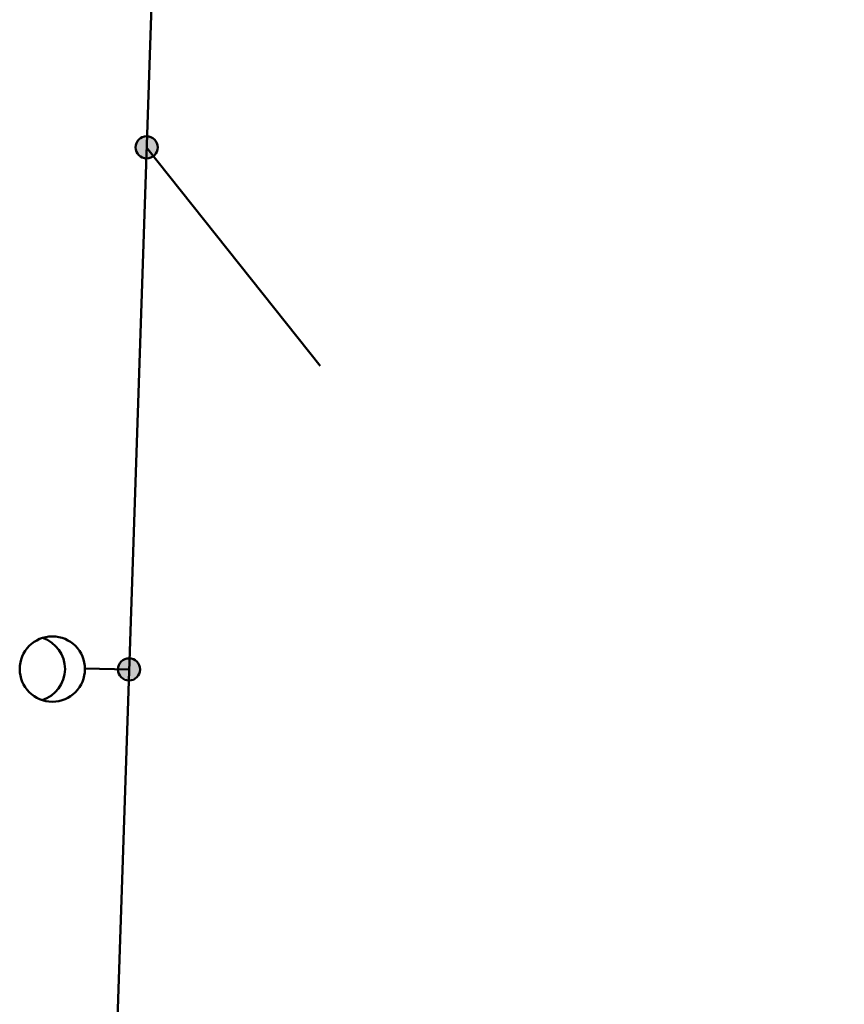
# Model space of a CAD drawing. Header units: millimetres. Extents: x 0 to 5880, y 0 to 297.
# Tile 11 of 35: x 1154 to 1177, y 122 to 150. Entities that reach past the tile are written whole.
import ezdxf

# ---------------------------------------------------------------- set-up
doc = ezdxf.new("R2010")
doc.units = ezdxf.units.MM
doc.linetypes.add('K5LT_BASIC', pattern=[0])
doc.layers.add('Системный слой', color=7, linetype='Continuous')

# ---------------------------------------------------------------- blocks, each defined once
blk = doc.blocks.new('U211')
at = {"layer": 'Системный слой'}
h = blk.add_hatch(color=7, dxfattribs=at)
h.paths.add_polyline_path([(1157.254, 146.464), (1157.124, 146.755), (1157.11, 146.748), (1157.096, 146.74), (1157.082, 146.732), (1157.069, 146.723), (1157.056, 146.714), (1157.044, 146.703), (1157.032, 146.693), (1157.021, 146.681), (1157.011, 146.669), (1157.001, 146.657), (1156.991, 146.644), (1156.983, 146.63), (1156.975, 146.617), (1156.967, 146.602), (1156.961, 146.588), (1156.955, 146.573), (1156.95, 146.558), (1156.946, 146.542), (1156.942, 146.527), (1156.939, 146.511), (1156.937, 146.495), (1156.936, 146.479), (1156.936, 146.463), (1156.936, 146.447), (1156.937, 146.431), (1156.939, 146.416), (1156.942, 146.4), (1156.946, 146.384), (1156.95, 146.369), (1156.955, 146.354), (1156.961, 146.339), (1156.968, 146.325), (1156.975, 146.31), (1156.983, 146.297), (1156.992, 146.283), (1157.001, 146.27), (1157.011, 146.258), (1157.022, 146.246), (1157.033, 146.235), (1157.045, 146.224), (1157.057, 146.214), (1157.07, 146.204), (1157.083, 146.195), (1157.097, 146.187), (1157.111, 146.179), (1157.125, 146.172), (1157.14, 146.166), (1157.155, 146.161), (1157.171, 146.156), (1157.186, 146.153), (1157.202, 146.15), (1157.218, 146.147), (1157.233, 146.146), (1157.249, 146.145), (1157.265, 146.145), (1157.281, 146.146), (1157.297, 146.148), (1157.313, 146.151), (1157.329, 146.154), (1157.344, 146.158), (1157.359, 146.163), (1157.374, 146.168), (1157.383, 146.172)])
h.paths.add_polyline_path([(1157.428, 146.732), (1157.414, 146.74), (1157.4, 146.748), (1157.385, 146.755), (1157.371, 146.761), (1157.356, 146.766), (1157.34, 146.771), (1157.325, 146.775), (1157.309, 146.778), (1157.294, 146.78), (1157.278, 146.782), (1157.262, 146.783), (1157.246, 146.783), (1157.23, 146.782), (1157.214, 146.78), (1157.198, 146.778), (1157.182, 146.774), (1157.167, 146.77), (1157.152, 146.766), (1157.137, 146.76), (1157.124, 146.755), (1157.254, 146.464), (1157.383, 146.172), (1157.398, 146.179), (1157.412, 146.187), (1157.426, 146.195), (1157.439, 146.204), (1157.452, 146.214), (1157.464, 146.224), (1157.476, 146.235), (1157.487, 146.246), (1157.498, 146.258), (1157.508, 146.27), (1157.517, 146.283), (1157.526, 146.297), (1157.534, 146.31), (1157.541, 146.324), (1157.548, 146.339), (1157.554, 146.354), (1157.559, 146.369), (1157.563, 146.384), (1157.567, 146.4), (1157.57, 146.416), (1157.572, 146.431), (1157.573, 146.447), (1157.573, 146.463), (1157.573, 146.479), (1157.572, 146.495), (1157.57, 146.511), (1157.567, 146.527), (1157.563, 146.542), (1157.559, 146.558), (1157.554, 146.573), (1157.548, 146.588), (1157.542, 146.602), (1157.534, 146.616), (1157.526, 146.63), (1157.518, 146.644), (1157.508, 146.657), (1157.498, 146.669), (1157.488, 146.681), (1157.477, 146.693), (1157.465, 146.703), (1157.453, 146.714), (1157.44, 146.723)])
at = {"layer": 'Системный слой', "color": 7, "linetype": 'K5LT_BASIC', "lineweight": 50}
blk.add_circle((1157.254, 146.464), 0.319, dxfattribs=at)
blk = doc.blocks.new('U283')
at = {"layer": 'Системный слой'}
h = blk.add_hatch(color=7, dxfattribs=at)
h.paths.add_polyline_path([(1156.751, 131.472), (1156.621, 131.763), (1156.607, 131.757), (1156.592, 131.749), (1156.579, 131.741), (1156.566, 131.732), (1156.553, 131.722), (1156.541, 131.712), (1156.529, 131.701), (1156.518, 131.69), (1156.507, 131.678), (1156.497, 131.665), (1156.488, 131.652), (1156.479, 131.639), (1156.471, 131.625), (1156.464, 131.611), (1156.457, 131.596), (1156.451, 131.581), (1156.446, 131.566), (1156.442, 131.551), (1156.438, 131.535), (1156.436, 131.52), (1156.434, 131.504), (1156.433, 131.488), (1156.432, 131.472), (1156.433, 131.456), (1156.434, 131.44), (1156.436, 131.424), (1156.439, 131.408), (1156.442, 131.393), (1156.447, 131.377), (1156.452, 131.362), (1156.458, 131.347), (1156.464, 131.333), (1156.472, 131.319), (1156.48, 131.305), (1156.488, 131.292), (1156.498, 131.279), (1156.508, 131.266), (1156.518, 131.254), (1156.53, 131.243), (1156.541, 131.232), (1156.554, 131.222), (1156.567, 131.212), (1156.58, 131.203), (1156.593, 131.195), (1156.608, 131.188), (1156.622, 131.181), (1156.637, 131.175), (1156.652, 131.169), (1156.667, 131.165), (1156.683, 131.161), (1156.698, 131.158), (1156.714, 131.156), (1156.73, 131.154), (1156.746, 131.154), (1156.762, 131.154), (1156.778, 131.155), (1156.794, 131.156), (1156.809, 131.159), (1156.825, 131.162), (1156.841, 131.166), (1156.856, 131.171), (1156.871, 131.177), (1156.88, 131.181)])
h.paths.add_polyline_path([(1156.924, 131.74), (1156.91, 131.748), (1156.896, 131.756), (1156.882, 131.763), (1156.867, 131.769), (1156.852, 131.775), (1156.837, 131.779), (1156.822, 131.783), (1156.806, 131.786), (1156.79, 131.789), (1156.774, 131.79), (1156.758, 131.791), (1156.742, 131.791), (1156.726, 131.79), (1156.71, 131.789), (1156.695, 131.786), (1156.679, 131.783), (1156.664, 131.779), (1156.648, 131.774), (1156.633, 131.769), (1156.621, 131.763), (1156.751, 131.472), (1156.88, 131.181), (1156.894, 131.188), (1156.908, 131.195), (1156.922, 131.203), (1156.935, 131.212), (1156.948, 131.222), (1156.96, 131.232), (1156.972, 131.243), (1156.983, 131.254), (1156.994, 131.266), (1157.004, 131.279), (1157.014, 131.292), (1157.022, 131.305), (1157.03, 131.319), (1157.038, 131.333), (1157.044, 131.347), (1157.05, 131.362), (1157.055, 131.377), (1157.06, 131.393), (1157.063, 131.408), (1157.066, 131.424), (1157.068, 131.44), (1157.069, 131.456), (1157.07, 131.472), (1157.069, 131.488), (1157.068, 131.504), (1157.066, 131.52), (1157.063, 131.535), (1157.06, 131.551), (1157.056, 131.566), (1157.051, 131.581), (1157.045, 131.596), (1157.038, 131.611), (1157.031, 131.625), (1157.023, 131.639), (1157.014, 131.652), (1157.005, 131.665), (1156.995, 131.678), (1156.984, 131.69), (1156.973, 131.701), (1156.961, 131.712), (1156.949, 131.722), (1156.936, 131.732)])
at = {"layer": 'Системный слой', "color": 7, "linetype": 'K5LT_BASIC', "lineweight": 50}
blk.add_circle((1156.751, 131.472), 0.319, dxfattribs=at)
blk = doc.blocks.new('U327')
at = {"layer": 'Системный слой', "color": 7, "linetype": 'K5LT_BASIC', "lineweight": 50}
blk.add_line((1155.484, 131.503), (1156.751, 131.472), dxfattribs=at)
blk.add_circle((1154.547, 131.483), 0.938, dxfattribs=at)
blk.add_arc((1153.973, 131.487), 0.938, 287.3803, 71.7559, dxfattribs=at)

msp = doc.modelspace()

# ---------------------------------------------------------------- linework, layer by layer
at = {"layer": 'Системный слой', "color": 7, "linetype": 'K5LT_BASIC', "lineweight": 50}
for p, q in [((1156.086, 111.673), (1161.748, 280.249)), ((1157.254, 146.464), (1162.243, 140.19))]:
    msp.add_line(p, q, dxfattribs=at)

# ---------------------------------------------------------------- block references
at = {"layer": 'Системный слой'}
for name in ['U211', 'U327', 'U283']:
    msp.add_blockref(name, (0, 0), dxfattribs=at)

doc.saveas('drawing.dxf')
